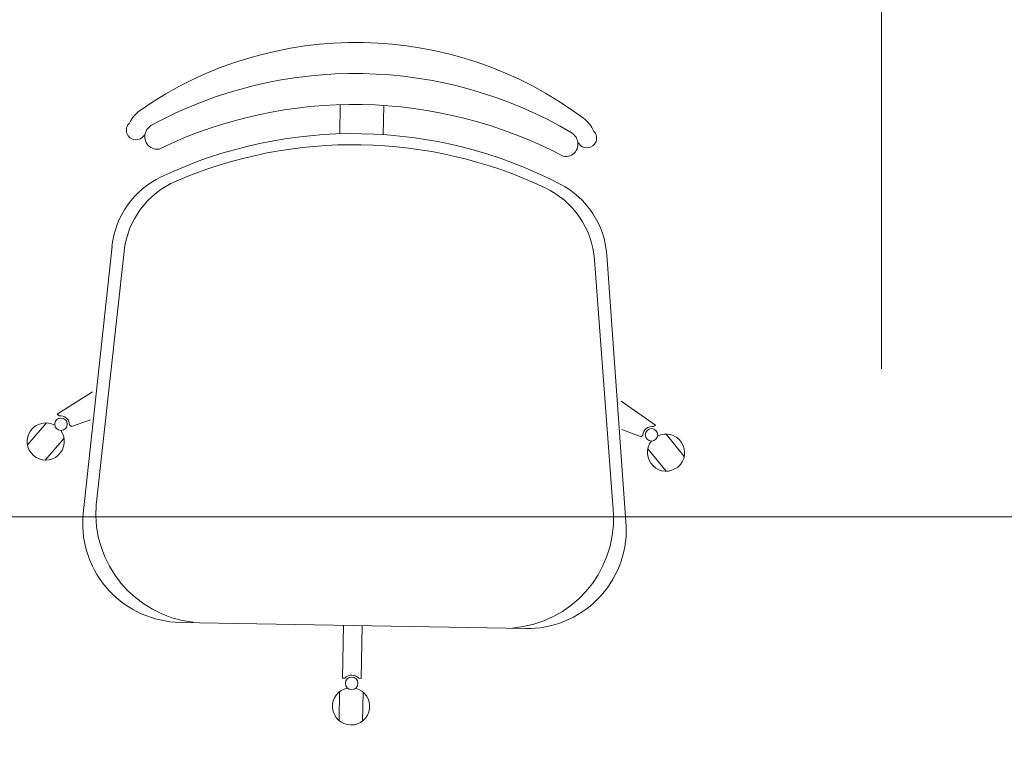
# Model space of a CAD drawing. Header units: millimetres. Extents: x 24385 to 79107, y -56478 to -23676.
# Tile 167 of 256: x 26879 to 26959, y -25888 to -25830. Entities that reach past the tile are written whole.
import ezdxf

# ---------------------------------------------------------------- set-up
doc = ezdxf.new("R2010")
doc.units = ezdxf.units.MM
doc.header["$LTSCALE"] = 2
for name, color, linetype, lineweight in [('0_OPIS', 7, 'Continuous', 13), ('3DPLAN_A_TABELKA POMIESZCZEŃ', 7, 'Continuous', 0), ('A_TXT', 7, 'Continuous', 0)]:
    doc.layers.add(name, color=color, linetype=linetype, lineweight=lineweight)
doc.layers.add('3DPLAN_A_KRESKOWANIE 1', color=253, linetype='Continuous')
doc.layers.add('3DPLAN_A_OPIS', color=8, linetype='Continuous')
doc.layers.add('FURNITURE ZD 1 500', color=7, linetype='Continuous', lineweight=13, true_color=0x9fa8a5)
doc.styles.add('ARIAL', font='arial.ttf')

# ---------------------------------------------------------------- blocks, each defined once
blk = doc.blocks.new('kondygnacja -1')
at = {"layer": '3DPLAN_A_KRESKOWANIE 1'}
h = blk.add_hatch(dxfattribs=at)
h.set_pattern_fill('ANSI31', color=256, scale=7.5, style=0)
h.set_pattern_definition([(45, (23044.838, -26883.88), (-16.83798, 16.83798), [])])
h.paths.add_polyline_path([(31677.485, -24430.84), (30214.868, -24430.84), (30214.868, -24470.84), (30429.606, -24470.84), (30429.606, -24477.84), (30447.606, -24477.84), (30447.606, -24818.84), (30476.606, -24818.84), (30476.606, -24470.84), (31012.606, -24470.84), (31012.606, -24478.84), (31079.606, -24478.84), (31079.606, -24470.84), (31638.606, -24470.84), (31638.606, -25036.84), (31079.606, -25036.84), (31079.606, -25028.84), (31012.606, -25028.84), (31012.606, -25036.84), (30611.38, -25036.84), (30611.38, -25072.84), (31023.606, -25072.84), (31034.606, -25082.84), (31034.606, -25330.84), (31023.606, -25340.84), (30831.396, -25340.84, -0.038531), (30832.58, -25356.183), (30832.58, -25371.84), (31079.606, -25371.84), (31079.606, -25072.84), (31638.606, -25072.84), (31638.606, -25943.84), (30832.58, -25943.84), (30832.58, -26009.84), (31677.485, -26009.84)])
h.paths.add_polyline_path([(30682.606, -26009.84), (30832.58, -26009.84), (30832.58, -25943.84), (30760.606, -25943.84), (30760.606, -25454.668), (30735.606, -25464.584), (30735.606, -25943.84), (30682.606, -25943.84)])
h.paths.add_polyline_path([(30679.606, -25371.84), (30735.606, -25371.84), (30735.606, -25464.584), (30760.606, -25454.668), (30760.606, -25371.84), (30832.58, -25371.84), (30832.58, -25356.183, 0.038531), (30831.396, -25340.84), (30679.606, -25340.84)])
h.paths.add_polyline_path([(30355.83, -25371.84), (30425.606, -25371.84), (30425.606, -25379.84), (30463.606, -25379.84), (30463.606, -25424.739), (30471.606, -25424.739), (30471.606, -25395.84), (30533.606, -25395.84), (30533.606, -25371.84), (30576.606, -25371.84), (30576.606, -25341.84), (30472.606, -25341.84), (30472.606, -25326.84), (30427.606, -25326.84), (30427.606, -25341.84), (30355.83, -25341.84)])
h.paths.add_polyline_path([(30456.606, -25936.84), (30425.606, -25936.84), (30425.606, -25945.84), (30380.606, -25945.84), (30380.606, -26009.84), (30512.606, -26009.84), (30512.606, -25943.84), (30466.606, -25943.84), (30466.606, -25712.84), (30456.606, -25712.84)])
h.paths.add_polyline_path([(28888.606, -25941.84), (28888.606, -26009.84), (29013.606, -26009.84), (29013.606, -25941.84)])
h.paths.add_polyline_path([(28591.166, -26009.84), (28591.166, -25944.84), (28547.606, -25944.84), (28547.606, -26009.84)])
h.paths.add_polyline_path([(28624.606, -25870.534), (28654.797, -25870.534), (28654.797, -25924.534), (28624.606, -25924.534), (28624.606, -25944.84), (28591.166, -25944.84), (28591.166, -26009.84), (28713.606, -26009.84), (28713.606, -25941.84), (28672.606, -25941.84), (28672.606, -25932.84), (28657.606, -25932.84), (28657.606, -25716.84), (28624.606, -25716.84)])
h.paths.add_polyline_path([(28372.606, -25944.84), (28328.606, -25944.84), (28328.606, -25907.84), (28282.606, -25907.84), (28282.606, -25944.84), (28248.606, -25944.84), (28248.606, -26009.84), (28372.606, -26009.84)])
h.paths.add_polyline_path([(28092.606, -25563.84), (28054.606, -25563.84), (28054.606, -25383.84), (28067.602, -25383.84), (28067.606, -25375.84), (28340.606, -25375.84), (28340.606, -25341.84), (28070.606, -25341.84), (28070.606, -25332.84), (28030.606, -25332.84), (28030.606, -25395.598), (28048.707, -25395.598), (28048.707, -25449.598), (28030.606, -25449.598), (28030.606, -26009.84), (28073.606, -26009.84), (28073.606, -25944.84), (28054.606, -25944.84), (28054.606, -25668.84), (28092.606, -25668.84)])
h.paths.add_polyline_path([(27949.606, -25495.746), (27949.606, -25507.746), (27983.295, -25507.746), (27983.295, -25521.746), (27949.606, -25521.746), (27949.606, -25531.84), (27999.606, -25531.84), (27999.606, -25934.84), (27982.606, -25934.84), (27982.606, -25942.84), (27947.606, -25942.84), (27947.606, -26009.84), (28026.624, -26009.84), (28026.624, -25449.598), (27999.606, -25449.598), (27999.606, -25463.84), (27949.606, -25463.84), (27949.606, -25481.746), (27983.295, -25481.746), (27983.295, -25495.746)])
h.paths.add_polyline_path([(27982.606, -25361.84), (27952.606, -25361.84), (27952.606, -25332.84), (28026.624, -25332.84), (28026.624, -25395.598), (27999.606, -25395.598), (27999.606, -25377.84), (27982.606, -25377.84)])
h.paths.add_polyline_path([(26818.606, -25892.84), (26781.485, -25892.84), (26781.485, -26009.84), (26894.541, -26009.84), (26894.541, -25942.84), (26830.606, -25942.84), (26830.606, -25930.84), (26818.606, -25930.84)])
h.paths.add_polyline_path([(26894.541, -26009.84), (27115.936, -26009.84), (27115.936, -25942.84), (26894.541, -25942.84)])
h.paths.add_polyline_path([(27115.936, -25942.84), (27115.936, -26009.84), (27466.606, -26009.84), (27466.606, -25942.84), (27427.606, -25942.84), (27427.606, -25933.84), (27384.606, -25933.84), (27384.606, -25942.84)])
h.paths.add_polyline_path([(27641.606, -25942.84), (27641.606, -26009.84), (27802.606, -26009.84), (27802.606, -25942.84)])
h.paths.add_polyline_path([(30621.105, -25040.467), (30688.374, -25040.467), (30688.374, -25072.867), (30621.105, -25072.867)], flags=24)
at = {"layer": 'A_TXT', "ltscale": 0.2}
blk.add_line((26948.922, -25777.839), (26948.922, -25858.093), dxfattribs=at)
at = {"layer": 'FURNITURE ZD 1 500', "lineweight": 0}
for p, q in [((26905.231, -25839.138), (26905.273, -25836.788)), ((26908.731, -25839.201), (26908.773, -25836.85)), ((26884.504, -25870.02), (26886.856, -25848.189)), ((26885.568, -25869.039), (26887.832, -25848.612)), ((26927.311, -25869.787), (26925.779, -25849.291)), ((26928.339, -25870.805), (26926.771, -25848.904)), ((26885.273, -25859.925), (26882.443, -25861.748)), ((26927.932, -25860.689), (26930.695, -25862.612)), ((26882.587, -25861.874), (26882.443, -25861.748)), ((26885.13, -25862.205), (26883.575, -25862.733)), ((26881.563, -25862.443), (26880.032, -25864.204)), ((26883.575, -25862.733), (26883.431, -25862.608)), ((26927.993, -25862.972), (26929.529, -25863.556)), ((26930.546, -25862.732), (26930.695, -25862.612)), ((26882.986, -25863.681), (26881.454, -25865.441)), ((26929.529, -25863.556), (26929.677, -25863.436)), ((26931.55, -25863.338), (26933.017, -25865.152)), ((26930.084, -25864.524), (26931.551, -25866.338)), ((26920.199, -25879.019), (26892.345, -25878.521)), ((26905.522, -25878.757), (26905.446, -25883.007)), ((26907.022, -25878.783), (26906.946, -25883.034)), ((26905.637, -25883.011), (26905.446, -25883.007)), ((26906.946, -25883.034), (26906.755, -25883.031)), ((26905.219, -25884.105), (26905.177, -25886.438)), ((26907.104, -25884.139), (26907.062, -25886.472))]:
    blk.add_line(p, q, dxfattribs=at)
blk.add_lwpolyline([(26889.991, -25838.472, 0.122717), (26889.601, -25838.934, 0.605717), (26890.649, -25840.364, -0.237888), (26923.26, -25840.948, 0.605717), (26924.358, -25839.556, 0.122717), (26923.985, -25839.081)], format="xyb", dxfattribs=at)
blk.add_lwpolyline([(26830.606, -25940.015), (26971.086, -25940.015), (26971.086, -25870.015), (26830.606, -25870.015)], close=True, dxfattribs=at)
for centre in [(26882.738, -25862.552), (26930.372, -25863.405), (26906.189, -25883.434)]:
    blk.add_circle(centre, 0.5, dxfattribs=at)
for centre, radius, start, end in [((26906.567, -25862.295), 30.523, 53.09804, 124.85046), ((26906.453, -25868.69), 34.411, 59.36821, 118.58029), ((26890.723, -25839.485), 2.75, 125.51712, 153.82879), ((26888.795, -25838.838), 0.782, 133.64871, 329.16337), ((26923.218, -25840.067), 2.75, 24.11971, 52.43138), ((26906.333, -25875.338), 36.217, 62.57896, 115.36955), ((26925.168, -25839.49), 0.782, 208.78513, 44.29979), ((26906.318, -25876.23), 36.217, 64.71034, 113.23817), ((26893.815, -25848.939), 7, 115.36955, 173.853), ((26894.79, -25849.383), 7, 113.23817, 173.67436), ((26919.789, -25849.404), 7, 4.0955, 62.57896), ((26918.799, -25849.813), 7, 4.27415, 64.71034), ((26882.681, -25862.618), 0.75, 0.78457, 97.16394), ((26881.509, -25863.942), 1.5, 60.60763, 36.4279), ((26930.426, -25863.473), 0.75, 80.78457, 177.16394), ((26931.55, -25864.838), 1.5, 141.5206, 117.34087), ((26894.414, -25869.701), 8.871, 175.72202, 263.38176), ((26892.489, -25870.522), 8, 176.40501, 268.97425), ((26918.447, -25870.131), 8.871, 274.56674, 2.22648), ((26920.342, -25871.021), 8, 268.97425, 1.54349), ((26906.187, -25883.52), 0.75, 40.78457, 137.16394), ((26906.141, -25885.289), 1.5, 100.60763, 76.4279)]:
    blk.add_arc(centre, radius, start, end, dxfattribs=at)
at = {"layer": '3DPLAN_A_OPIS', "color": 1, "lineweight": 30, "style": 'ARIAL'}
for tag, p in [('PRZESUNIĘCIE_WEJŚCIA', (27655.165, -24535.333)), ('WYŁĄCZONE', (27007.179, -24723.982)), ('Z_OPRACOWANIA', (26996.84, -24746.417)), ('WYŁĄCZONE', (30803.053, -24760.867)), ('Z_OPRACOWANIA', (30792.713, -24783.301)), ('WYŁĄCZONE', (28894.898, -24826.593)), ('Z_OPRACOWANIA', (28884.559, -24849.027)), ('POWIĘKSZENIE_WEJŚCIA', (28313.679, -25144.412)), ('POWIĘKSZENIE_WEJŚCIA', (29600.622, -25191.363)), ('POWIĘKSZENIE_WEJŚCIA', (28011.449, -25235.417)), ('WYŁĄCZONE', (29754.423, -25678.169)), ('Z_OPRACOWANIA', (29744.084, -25700.603)), ('WYJŚCIE_EWAKUACYJNE', (27763.791, -26106.068))]:
    blk.add_attdef(tag, p, '', height=12, dxfattribs=at)
at = {"layer": '3DPLAN_A_OPIS', "color": 0, "lineweight": 30, "style": 'ARIAL'}
for tag, p in [('UGUL_1', (29350.296, -24586.012)), ('UGUL_2', (29622.921, -24586.012)), ('UGUL_3', (29833.15, -24586.012))]:
    blk.add_attdef(tag, p, '', height=12, dxfattribs=at)
at = {"layer": '3DPLAN_A_TABELKA POMIESZCZEŃ', "ltscale": 0.5, "style": 'ARIAL'}
for tag, p in [('KURTYNA', (27861.913, -26064.849)), ('POWIETRZNA', (27861.913, -26084.562))]:
    blk.add_attdef(tag, p, '', height=12, dxfattribs=at)

msp = doc.modelspace()

# ---------------------------------------------------------------- block references
at = {"layer": '0_OPIS'}
msp.add_blockref('kondygnacja -1', (0, 0), dxfattribs=at)

doc.saveas('drawing.dxf')
